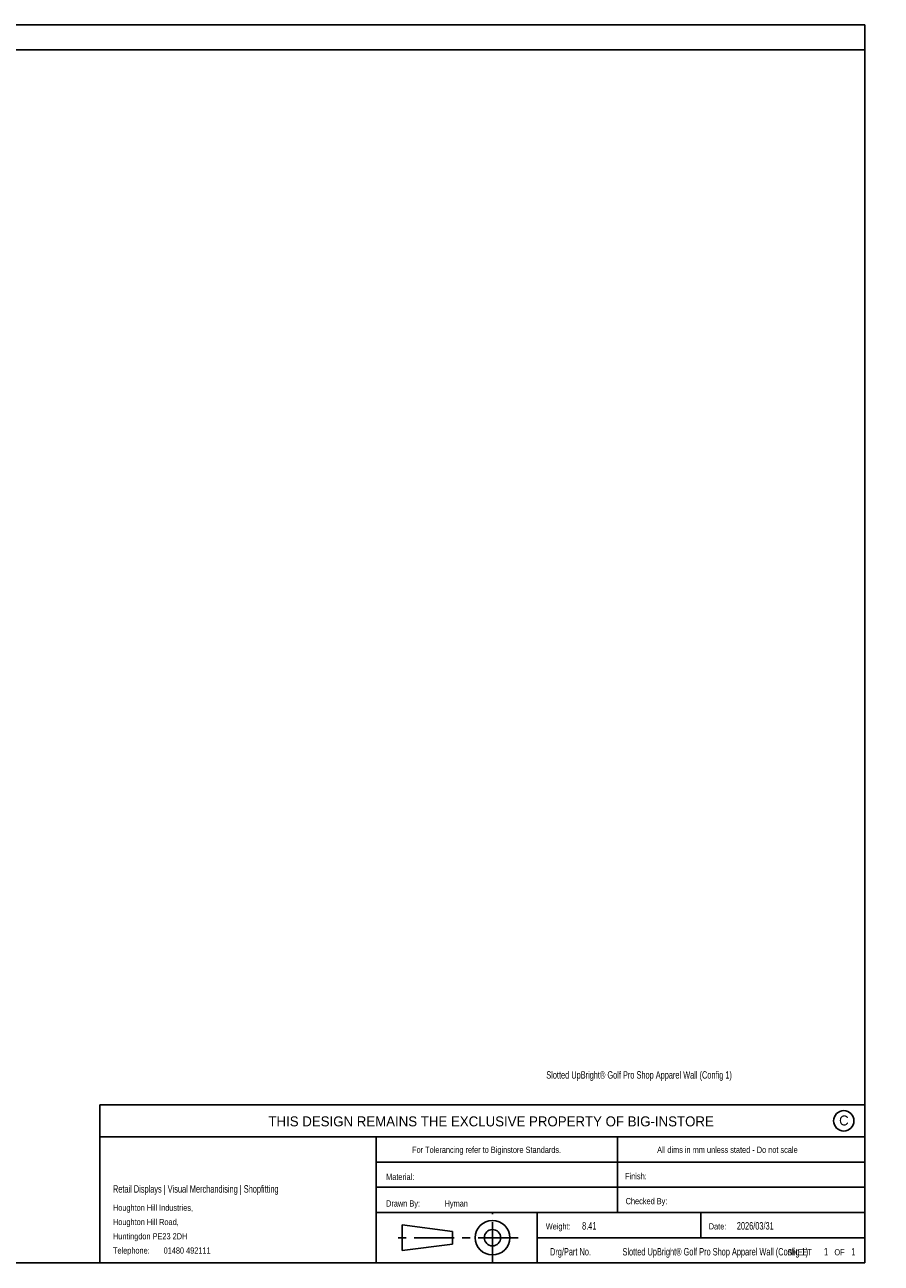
# Model space of a CAD drawing. Header units: millimetres. Extents: x 130 to 5859, y 139 to 4070.
# Tile 3 of 3: x 3141 to 5859, y 139 to 4070. Entities that reach past the tile are written whole.
import ezdxf

# ---------------------------------------------------------------- set-up
doc = ezdxf.new("R2010")
doc.units = ezdxf.units.MM
doc.header["$LTSCALE"] = 20
doc.linetypes.add('CENTER', pattern=[10.16, 6.35, -1.27, 1.27, -1.27])
doc.styles.add('SLDTEXTSTYLE1', font='Arial Narrow', dxfattribs={"width": 0.87})
doc.styles.add('SLDTEXTSTYLE2', font='ARIAL.TTF', dxfattribs={"width": 0.948})

# ---------------------------------------------------------------- blocks, each defined once
blk = doc.blocks.new('SW_NOTE_0')
at = {"color": 0, "linetype": 'Continuous', "lineweight": 18, "char_height": 19.55, "attachment_point": 1, "style": 'SLDTEXTSTYLE1'}
for s, insert in [('Houghton Hill Industries,', (0, 25.3)), ('Houghton Hill Road,', (0, -20)), ('Huntingdon PE23 2DH', (0, -65.3)), ('Telephone:  ', (0, -110.5)), ('01480 492111', (160.7, -110.5))]:
    blk.add_mtext(s, dxfattribs=dict(at, insert=insert))

msp = doc.modelspace()

# ---------------------------------------------------------------- linework, layer by layer
at = {"color": 7, "linetype": 'Continuous', "lineweight": 25}
for p, q in [((5806.63, 4070), (130.48, 4070)), ((5806.63, 140), (5806.63, 4070)), ((130.48, 3990), (5806.63, 3990)), ((3379.61, 641.62), (5806.63, 641.62)), ((3379.61, 641.62), (3379.61, 140)), ((3379.61, 540), (5806.63, 540)), ((4256.63, 138.97), (4256.63, 540)), ((5021.63, 540), (5021.63, 460)), ((4256.63, 460), (5806.63, 460)), ((5021.63, 460), (5021.63, 380)), ((4256.63, 380), (5806.63, 380)), ((5021.63, 380), (5021.63, 300)), ((4256.63, 300), (5806.63, 300)), ((4766.63, 140), (4766.63, 300)), ((5286.63, 300), (5286.63, 220)), ((4338.98, 179.07), (4338.98, 260.94)), ((4338.98, 260.94), (4498.46, 240.01)), ((4498.46, 240.01), (4498.46, 200)), ((4498.46, 200), (4338.98, 179.07)), ((4766.63, 220), (5806.63, 220)), ((5806.63, 140), (130.48, 140))]:
    msp.add_line(p, q, dxfattribs=at)
at = {"color": 7, "linetype": 'CENTER', "lineweight": 25}
for p, q in [((4625.24, 141.99), (4625.24, 301.69)), ((4706.93, 220.01), (4315.17, 220.01))]:
    msp.add_line(p, q, dxfattribs=at)
at = {"color": 7, "linetype": 'Continuous', "lineweight": 25}
for centre, radius in [((5740, 590.95), 32.28), ((4625.24, 220.01), 54.78), ((4625.24, 220.01), 25.96)]:
    msp.add_circle(centre, radius, dxfattribs=at)

# ---------------------------------------------------------------- block references
at = {"color": 7, "linetype": 'Continuous', "lineweight": 18}
msp.add_blockref('SW_NOTE_0', (3421.02, 299.62), dxfattribs=at)

# ---------------------------------------------------------------- texts
for s, insert, char_height, attachment_point, style in [('Slotted UpBright® Golf Pro Shop Apparel Wall (Config 1)', (4795.98, 748.41), 23.4606, 1, 'SLDTEXTSTYLE1'), ('THIS DESIGN REMAINS THE EXCLUSIVE PROPERTY OF BIG-INSTORE', (4620.93, 605.09), 31.75, 2, 'SLDTEXTSTYLE2'), ('C', (5725.21, 607.95), 31.75, 1, 'SLDTEXTSTYLE2'), ('For Tolerancing refer to Biginstore Standards.', (4369.98, 508.83), 19.5505, 1, 'SLDTEXTSTYLE1'), ('All dims in mm unless stated - Do not scale', (5147.76, 508.83), 19.5505, 1, 'SLDTEXTSTYLE1'), ('Material:', (4287.73, 422.87), 19.55, 1, 'SLDTEXTSTYLE1'), ('Finish:', (5046.06, 425.02), 19.55, 1, 'SLDTEXTSTYLE1'), ('Retail Displays | Visual Merchandising | Shopfitting', (3421.02, 386.56), 23.4606, 1, 'SLDTEXTSTYLE1'), ('Drawn By:', (4287.75, 338.43), 19.55, 1, 'SLDTEXTSTYLE1'), ('Hyman', (4473.36, 338.43), 19.55, 1, 'SLDTEXTSTYLE1'), ('Checked By:', (5047.9, 345.95), 19.5505, 1, 'SLDTEXTSTYLE1'), ('Weight:', (4794.42, 265.78), 19.55, 1, 'SLDTEXTSTYLE1'), ('8.41', (4909.64, 269.35), 23.461, 1, 'SLDTEXTSTYLE1'), ('Date:', (5311.58, 265.78), 19.55, 1, 'SLDTEXTSTYLE1'), ('2026/03/31', (5400.66, 269.35), 23.461, 1, 'SLDTEXTSTYLE1'), ('Drg/Part No.', (4807.85, 187.19), 23.4606, 1, 'SLDTEXTSTYLE1'), ('Slotted UpBright® Golf Pro Shop Apparel Wall (Config 1)', (5037.81, 187.19), 23.4606, 1, 'SLDTEXTSTYLE1'), ('SHEET', (5561.24, 183.69), 19.55, 1, 'SLDTEXTSTYLE1'), ('1', (5677.43, 187.26), 23.46, 1, 'SLDTEXTSTYLE1'), ('OF', (5710.34, 183.69), 19.55, 1, 'SLDTEXTSTYLE1'), ('1', (5763.83, 187.26), 23.46, 1, 'SLDTEXTSTYLE1')]:
    msp.add_mtext(s, dxfattribs=dict(at, insert=insert, char_height=char_height, attachment_point=attachment_point, style=style))

doc.saveas('drawing.dxf')
